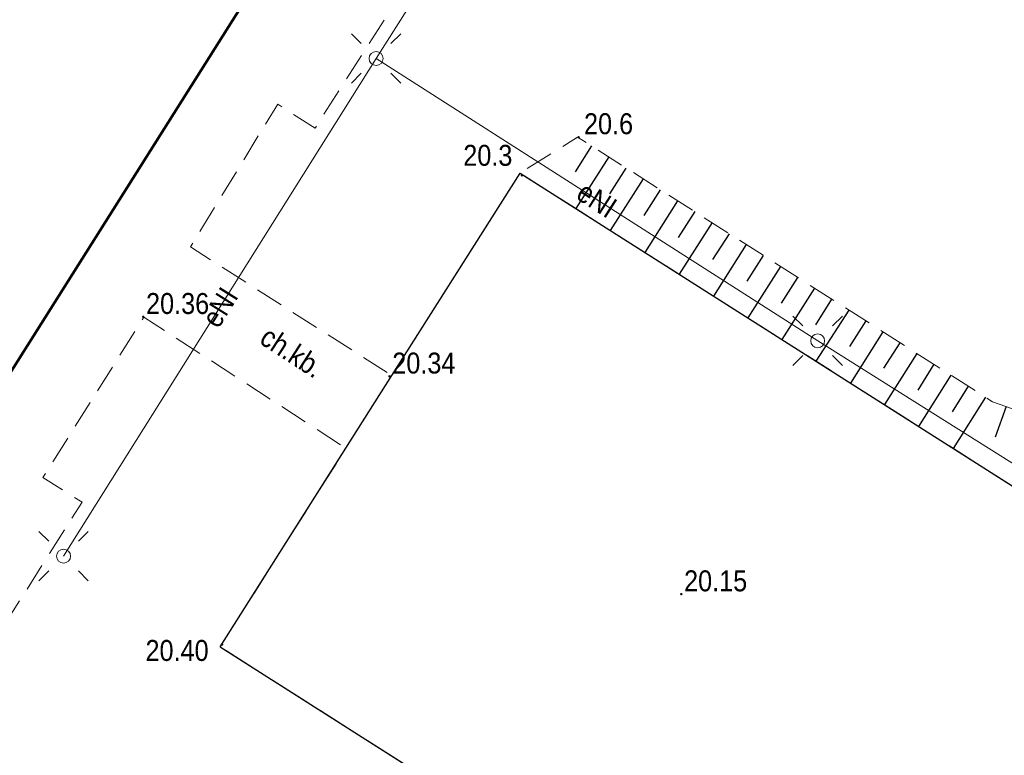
# Model space of a CAD drawing. Header units: metres. Extents: x 6530877 to 6534102, y 6042175 to 6045327.
# Tile 23 of 76: x 6532966 to 6533001, y 6044053 to 6044079. Entities that reach past the tile are written whole.
import ezdxf
from ezdxf.enums import TextEntityAlignment as Align

# ---------------------------------------------------------------- set-up
doc = ezdxf.new("R2010")
doc.units = ezdxf.units.M
doc.header["$MEASUREMENT"] = 0
doc.linetypes.add('1.0_0.5', pattern=[1.5, 1, -0.5])
doc.linetypes.add('1.5_0.5', pattern=[2, 1.5, -0.5])
doc.layers.get('0').update_dxf_attribs({"color": 2, "linetype": 'CONTINUOUS', "lineweight": 5})
for name, color, linetype in [('000 Inne (niezydentyfikowane)', 7, 'CONTINUOUS'), ('312-budynek ewidencyjny', 7, 'CONTINUOUS'), ('chodnik', 7, 'CONTINUOUS'), ('chodnik-Atr17', 7, 'CONTINUOUS'), ('jezdnia', 7, 'CONTINUOUS'), ('krawężnik', 7, 'CONTINUOUS'), ('latarnia', 7, 'CONTINUOUS'), ('pikieta naturalna', 7, 'CONTINUOUS'), ('pikieta naturalna-Atr2', 7, 'CONTINUOUS'), ('pikieta sztuczna', 7, 'CONTINUOUS'), ('pikieta sztuczna-Atr2', 7, 'CONTINUOUS'), ('przewód elektroenergetyczny podziemny', 7, 'CONTINUOUS'), ('przewód elektroenergetyczny podziemny-Atr1', 7, 'CONTINUOUS'), ('skarpa nieumocniona', 7, 'CONTINUOUS')]:
    doc.layers.add(name, color=color, linetype=linetype)
doc.styles.get("Standard").update_dxf_attribs({"font": 'Working1250', "width": 0.75})

# ---------------------------------------------------------------- blocks, each defined once
blk = doc.blocks.new('SM01')
at = {"color": 0, "linetype": 'Continuous', "lineweight": 13}
for p, q in [((-0.53, 0.531), (-0.883, 0.884)), ((0.531, 0.531), (0.884, 0.884)), ((-0.53, -0.53), (-0.883, -0.883)), ((0.531, -0.53), (0.884, -0.883))]:
    blk.add_line(p, q, dxfattribs=at)
blk.add_circle((0, 0), 0.25, dxfattribs=at)
blk = doc.blocks.new('PW01')
at = {"linetype": 'Continuous', "lineweight": 13}
h = blk.add_hatch(color=0, dxfattribs=at)
edge = h.paths.add_edge_path()
edge.add_arc((0, 0), 0.045, 0, 360)

msp = doc.modelspace()

# ---------------------------------------------------------------- linework, layer by layer
at = {"layer": '000 Inne (niezydentyfikowane)', "color": 7, "linetype": 'Continuous', "lineweight": 25, "flags": 128}
for points in [[(6532986.13, 6044074.53), (6532985.54, 6044073.61)], [(6532986.75, 6044074.14), (6532985.57, 6044072.29)], [(6532987.36, 6044073.74), (6532986.77, 6044072.82)], [(6532987.98, 6044073.35), (6532986.8, 6044071.51)], [(6532988.59, 6044072.96), (6532988, 6044072.04)], [(6532989.21, 6044072.57), (6532988.03, 6044070.72)], [(6532989.82, 6044072.18), (6532989.23, 6044071.26)], [(6532990.44, 6044071.79), (6532989.26, 6044069.94)], [(6532991.05, 6044071.39), (6532990.46, 6044070.47)], [(6532991.66, 6044071), (6532990.49, 6044069.16)], [(6532992.27, 6044070.61), (6532991.69, 6044069.69)], [(6532992.89, 6044070.22), (6532991.72, 6044068.38)], [(6532993.5, 6044069.83), (6532992.91, 6044068.91)], [(6532994.11, 6044069.44), (6532992.94, 6044067.61)], [(6532994.72, 6044069.05), (6532994.14, 6044068.13)], [(6532995.33, 6044068.66), (6532994.16, 6044066.83)], [(6532995.94, 6044068.27), (6532995.36, 6044067.36)], [(6532996.55, 6044067.88), (6532995.39, 6044066.05)], [(6532997.16, 6044067.49), (6532996.58, 6044066.58)], [(6532997.77, 6044067.11), (6532996.61, 6044065.28)], [(6532998.38, 6044066.72), (6532997.8, 6044065.8)], [(6532998.99, 6044066.33), (6532997.83, 6044064.5)], [(6532999.61, 6044065.94), (6532999.03, 6044065.02)], [(6533000.23, 6044065.54), (6532999.07, 6044063.71)], [(6533000.96, 6044065.21), (6533000.57, 6044064.11)]]:
    msp.add_lwpolyline(points, dxfattribs=at)
at = {"layer": '312-budynek ewidencyjny', "color": 7, "linetype": 'Continuous', "lineweight": 50, "flags": 128}
msp.add_lwpolyline([(6532985.65, 6044098.63), (6532957.97, 6044054.77)], dxfattribs=at)
at = {"layer": 'chodnik', "color": 7, "linetype": '1.0_0.5', "lineweight": 18, "flags": 128}
msp.add_lwpolyline([(6532957.97, 6044054.77), (6532955.2, 6044056.52), (6532951.93, 6044051.35), (6532947.38, 6044054.3), (6532947.15, 6044053.93), (6532946.91, 6044053.55), (6532956.81, 6044047.31), (6532961.13, 6044054.11), (6532962.49, 6044053.25), (6532967.9, 6044061.79), (6532966.5, 6044062.67), (6532970.11, 6044068.41), (6532977.34, 6044063.72), (6532978.98, 6044066.32), (6532971.78, 6044070.92), (6532974.9, 6044076.02), (6532976.24, 6044075.17), (6532981.64, 6044083.63), (6532980.29, 6044084.49), (6532988.25, 6044097.03), (6532995.72, 6044092.38), (6532997.88, 6044095.87), (6532997.63, 6044096.03), (6532987.8, 6044102.03), (6532985.65, 6044098.63)], close=True, dxfattribs=at)
at = {"layer": 'jezdnia', "color": 7, "linetype": '1.5_0.5', "lineweight": 18, "flags": 128}
msp.add_lwpolyline([(6533024.96, 6044081.83), (6533016.43, 6044068.31), (6533016.06, 6044067.74), (6533012.41, 6044061.98), (6533009.29, 6044057.05), (6533006.23, 6044052.2), (6533003.74, 6044048.35), (6532998.65, 6044040.26), (6532995.73, 6044042.12), (6532984.15, 6044049.43), (6532972.84, 6044056.62), (6532977.34, 6044063.72), (6532978.98, 6044066.32), (6532983.57, 6044073.56), (6533001.7, 6044062.04), (6533002.56, 6044061.6), (6533003.19, 6044061.44), (6533003.81, 6044061.41), (6533004.33, 6044061.49), (6533004.79, 6044061.63), (6533005.18, 6044061.82), (6533005.74, 6044062.18), (6533006.09, 6044062.56), (6533006.82, 6044063.71), (6533019.8, 6044084.16), (6533020.19, 6044084.8)], close=True, dxfattribs=at)
at = {"layer": 'krawężnik', "color": 7, "linetype": 'Continuous', "lineweight": 25, "flags": 128}
for points in [[(6532972.84, 6044056.62), (6532984.15, 6044049.43), (6532995.73, 6044042.12), (6532998.65, 6044040.26), (6533003.74, 6044048.35), (6533006.23, 6044052.2), (6533009.29, 6044057.05), (6533012.41, 6044061.98), (6533016.06, 6044067.74), (6533016.43, 6044068.31), (6533024.96, 6044081.83)], [(6532972.84, 6044056.62), (6532977.34, 6044063.72), (6532978.98, 6044066.32), (6532983.57, 6044073.56), (6533001.7, 6044062.04)]]:
    msp.add_lwpolyline(points, dxfattribs=at)
at = {"layer": 'przewód elektroenergetyczny podziemny', "color": 1, "linetype": 'Continuous', "lineweight": 18, "flags": 128}
for points in [[(6532978.42, 6044077.66), (6532989.81, 6044095.61)], [(6532967.24, 6044059.86), (6532978.42, 6044077.66)], [(6532978.42, 6044077.66), (6532994.22, 6044067.56)], [(6532994.22, 6044067.56), (6533010.33, 6044057.44)]]:
    msp.add_lwpolyline(points, dxfattribs=at)
at = {"layer": 'skarpa nieumocniona', "color": 7, "linetype": '1.0_0.5', "lineweight": 18, "flags": 128}
msp.add_lwpolyline([(6532997.88, 6044095.87), (6532998.66, 6044095.86), (6533001.65, 6044095.03), (6533004.36, 6044094.06), (6533014.8, 6044087.4), (6533016.38, 6044083.73), (6533008.09, 6044070.75), (6533004.24, 6044064.05), (6533000.48, 6044065.38), (6532985.63, 6044074.85), (6532983.57, 6044073.56), (6533001.7, 6044062.04), (6533002.56, 6044061.6), (6533003.19, 6044061.44), (6533003.81, 6044061.41), (6533004.33, 6044061.49), (6533004.79, 6044061.63), (6533005.18, 6044061.82), (6533005.74, 6044062.18), (6533006.09, 6044062.56), (6533006.82, 6044063.71), (6533019.8, 6044084.16), (6533020.24, 6044084.89), (6533020.64, 6044085.72), (6533020.83, 6044086.27), (6533020.96, 6044087.04), (6533020.99, 6044087.7), (6533020.92, 6044088.4), (6533020.75, 6044089.12), (6533020.36, 6044089.91), (6533019.8, 6044090.76), (6533019.32, 6044091.23), (6533018.82, 6044091.67), (6533016.83, 6044092.93), (6533005.68, 6044099.97), (6533004.15, 6044100.46), (6533003.29, 6044100.54), (6533002.38, 6044100.44), (6533001.58, 6044100.19), (6533000.55, 6044099.66), (6532999.48, 6044098.66), (6532999.59, 6044098.57)], close=True, dxfattribs=at)
msp.add_lwpolyline([(6532997.88, 6044095.87), (6532998.66, 6044095.86), (6533001.65, 6044095.03), (6533004.36, 6044094.06), (6533014.8, 6044087.4), (6533016.38, 6044083.73), (6533008.09, 6044070.75), (6533004.24, 6044064.05), (6533000.48, 6044065.38), (6532985.63, 6044074.85), (6532983.57, 6044073.56), (6533001.7, 6044062.04), (6533002.56, 6044061.6), (6533003.19, 6044061.44), (6533003.81, 6044061.41), (6533004.33, 6044061.49), (6533004.79, 6044061.63), (6533005.18, 6044061.82), (6533005.74, 6044062.18), (6533006.09, 6044062.56), (6533006.82, 6044063.71), (6533019.8, 6044084.16), (6533020.24, 6044084.89), (6533020.64, 6044085.72), (6533020.83, 6044086.27), (6533020.96, 6044087.04), (6533020.99, 6044087.7), (6533020.92, 6044088.4), (6533020.75, 6044089.12), (6533020.36, 6044089.91), (6533019.8, 6044090.76), (6533019.32, 6044091.23), (6533018.82, 6044091.67), (6533016.83, 6044092.93), (6533005.68, 6044099.97), (6533004.15, 6044100.46), (6533003.29, 6044100.54), (6533002.38, 6044100.44), (6533001.58, 6044100.19), (6533000.55, 6044099.66), (6532999.48, 6044098.66), (6532999.59, 6044098.57)], close=True, dxfattribs=at)

# ---------------------------------------------------------------- block references
at = {"layer": 'latarnia', "color": 7, "linetype": 'Continuous', "lineweight": 18}
for p in [(6532978.42, 6044077.66), (6532994.22, 6044067.56), (6532967.24, 6044059.86)]:
    msp.add_blockref('SM01', p, dxfattribs=at)
at = {"layer": 'pikieta naturalna', "color": 7, "linetype": 'Continuous', "lineweight": 13}
for p in [(6532985.67, 6044074.84), (6532983.64, 6044073.48)]:
    msp.add_blockref('PW01', p, dxfattribs=at)
at = {"layer": 'pikieta sztuczna', "color": 7, "linetype": 'Continuous', "lineweight": 13}
for p in [(6532970.09, 6044068.42), (6532978.9, 6044066.29), (6532989.34, 6044058.5), (6532972.91, 6044056.7)]:
    msp.add_blockref('PW01', p, dxfattribs=at)

# ---------------------------------------------------------------- texts
at = {"layer": 'chodnik-Atr17', "color": 7, "width": 0.9}
msp.add_text('ch.kb.', height=0.75, rotation=327.029, dxfattribs=at).set_placement((6532974.2, 6044067.5))
at = {"layer": 'pikieta naturalna-Atr2', "color": 7, "width": 0.9}
for s, p in [('20.6', (6532985.86, 6044074.95)), ('20.3', (6532981.54, 6044073.82))]:
    msp.add_text(s, height=0.75, dxfattribs=at).set_placement(p)
at = {"layer": 'pikieta sztuczna-Atr2', "color": 7, "width": 0.9}
for s, p in [('20.36', (6532970.19, 6044068.52)), ('20.34', (6532979, 6044066.39)), ('20.15', (6532989.44, 6044058.6)), ('20.40', (6532970.17, 6044056.11))]:
    msp.add_text(s, height=0.75, dxfattribs=at).set_placement(p)
at = {"layer": 'przewód elektroenergetyczny podziemny-Atr1', "color": 1, "width": 0.9}
for rotation, p in [(327.4, (6532986.32, 6044072.61)), (57.9, (6532972.83, 6044068.76))]:
    msp.add_text('eNI', height=0.75, rotation=rotation, dxfattribs=at).set_placement(p, align=Align.MIDDLE_CENTER)

doc.saveas('drawing.dxf')
